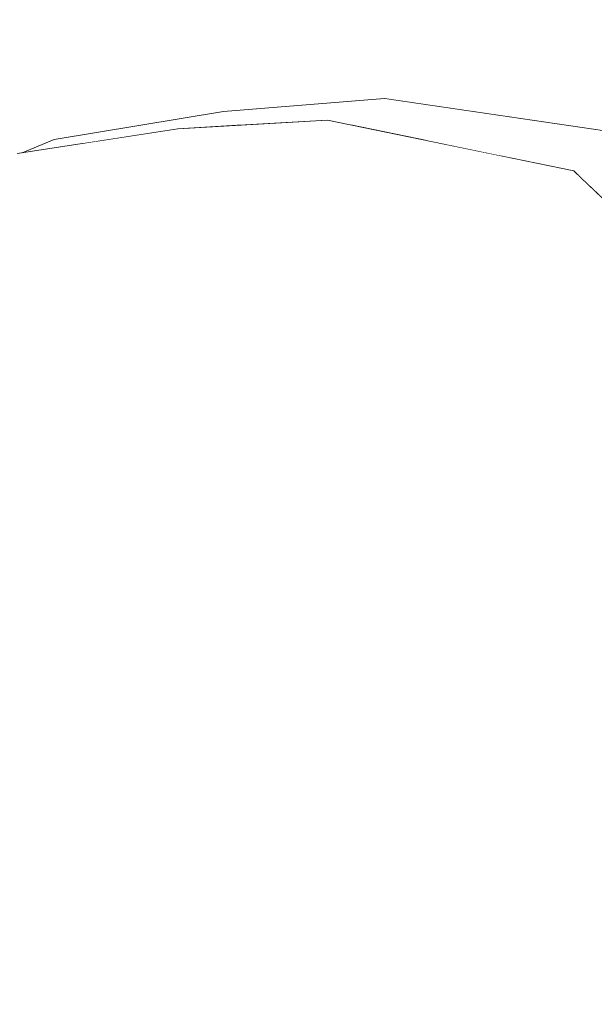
# Model space of a CAD drawing. Header units: millimetres. Extents: x 0 to 650, y -1 to 707.
# Tile 46 of 131: x 96.024 to 96.43, y 640.027 to 640.722. Entities that reach past the tile are written whole.
import ezdxf
from ezdxf.xclip import XClip

# ---------------------------------------------------------------- set-up
doc = ezdxf.new("R2010")
doc.units = ezdxf.units.MM
doc.header["$MEASUREMENT"] = 0
doc.header["$XCLIPFRAME"] = 0
doc.linetypes.add('Wipeout_Contour', pattern=[1000, 0, -1000])
doc.layers.add('Interior - Mobiliário .ARQ', color=7, linetype='Continuous')
doc.layers.add('Parede.ARQ', color=7, linetype='Continuous')

# ---------------------------------------------------------------- blocks, each defined once
blk = doc.blocks.new('Desenho_3_3', base_point=(252.30921, 622.83488))
at = {"color": 254, "linetype": 'Wipeout_Contour', "lineweight": 0, "ltscale": 49723.751362}
blk.add_wipeout([(94.54291, 671.13488), (94.54291, 640.4986), (94.5994, 640.51069), (94.79053, 640.52395), (95.14267, 640.49125), (95.36504, 640.45945), (95.42833, 640.48457), (95.58838, 640.44165), (95.60037, 640.41516), (95.60294, 640.4289), (95.61264, 640.45183), (95.66199, 640.5254), (95.77629, 640.57729), (95.79464, 640.58069), (95.84756, 640.60421), (95.93713, 640.61748), (95.9863, 640.61252), (96.02173, 640.62727), (96.04788, 640.63715), (96.16761, 640.65699), (96.28131, 640.66612), (96.47542, 640.63775), (96.54812, 640.5813), (96.59893, 640.57831), (96.66133, 640.53928), (96.75518, 640.53378), (96.92376, 640.47169), (96.96964, 640.42062), (97.09325, 640.30473), (97.12854, 640.23944), (97.26874, 640.05967), (97.2838, 640.00011), (97.34651, 639.75204), (97.35121, 639.73304), (97.38045, 639.45838), (97.38167, 639.25282), (97.36132, 639.19425), (97.35749, 639.1753), (97.33382, 639.04073), (97.32627, 639.01766), (97.32153, 639.00619), (97.24488, 638.75387), (97.12091, 638.43909), (97.11041, 638.42037), (97.02934, 638.31127), (97.0515, 638.29725), (97.24519, 638.12776), (97.24401, 638.06291), (97.39216, 637.63128), (97.50561, 637.49811), (97.54247, 637.34103), (97.60343, 637.26598), (97.63506, 637.07027), (98.22311, 636.55013), (98.29922, 636.33034), (98.66797, 635.44232), (98.49275, 634.86739), (98.07826, 634.46885), (97.73506, 634.22476), (97.71348, 634.20594), (97.6221, 634.14196), (97.17609, 633.73986), (97.23797, 633.41631), (97.34811, 632.8758), (97.5164, 631.92913), (97.56259, 631.61101), (97.58592, 631.45045), (97.55905, 631.14913), (97.25778, 631.19405), (97.24883, 631.14216), (97.26727, 631.11218), (97.535, 630.58021), (97.69062, 630.29609), (105.69579, 630.96292), (105.69579, 638.63488), (106.19579, 638.63488), (106.19579, 671.13488)], dxfattribs=at).dxf.layer = 'Parede.ARQ'
at = {"color": 254, "linetype": 'Wipeout_Contour', "lineweight": 0, "ltscale": 1943.011034}
blk.add_wipeout([(96.33914, 640.48182), (96.22332, 640.50272), (96.32954, 640.45784)], dxfattribs=at).dxf.layer = 'Interior - Mobiliário .ARQ'
at = {"color": 254, "linetype": 'Wipeout_Contour', "lineweight": 0, "ltscale": 1942.256122}
blk.add_wipeout([(95.99337, 640.16642), (96.07541, 640.05324), (96.09334, 640.15851)], dxfattribs=at).dxf.layer = 'Interior - Mobiliário .ARQ'
at = {"color": 254, "linetype": 'Wipeout_Contour', "lineweight": 0, "ltscale": 1942.012811}
blk.add_wipeout([(96.3553, 640.04469), (96.33666, 640.0307), (96.50667, 639.77631)], dxfattribs=at).dxf.layer = 'Interior - Mobiliário .ARQ'
at = {"color": 254, "linetype": 'Wipeout_Contour', "lineweight": 0, "ltscale": 1943.621503}
blk.add_wipeout([(96.18533, 640.58083), (96.0719, 640.57837), (96.22332, 640.50272)], dxfattribs=at).dxf.layer = 'Interior - Mobiliário .ARQ'
at = {"color": 254, "linetype": 'Wipeout_Contour', "lineweight": 0, "ltscale": 1943.309763}
blk.add_wipeout([(96.32954, 640.45784), (96.48291, 640.33664), (96.33914, 640.48182)], dxfattribs=at).dxf.layer = 'Interior - Mobiliário .ARQ'
at = {"color": 254, "linetype": 'Wipeout_Contour', "lineweight": 0, "ltscale": 1942.009306}
blk.add_wipeout([(95.99337, 640.16642), (95.9971, 640.12278), (96.07541, 640.05324)], dxfattribs=at).dxf.layer = 'Interior - Mobiliário .ARQ'
at = {"color": 254, "linetype": 'Wipeout_Contour', "lineweight": 0, "ltscale": 1940.989991}
blk.add_wipeout([(96.41093, 640.07952), (96.60577, 639.8196), (96.65267, 639.8362)], dxfattribs=at).dxf.layer = 'Interior - Mobiliário .ARQ'
at = {"color": 254, "linetype": 'Wipeout_Contour', "lineweight": 0, "ltscale": 1942.492317}
blk.add_wipeout([(96.48291, 640.33664), (96.53621, 640.35856), (96.33768, 640.56186)], dxfattribs=at).dxf.layer = 'Interior - Mobiliário .ARQ'
at = {"color": 254, "linetype": 'Wipeout_Contour', "lineweight": 0, "ltscale": 1943.295974}
blk.add_wipeout([(96.15423, 640.49448), (96.06718, 640.51247), (96.32533, 640.31262)], dxfattribs=at).dxf.layer = 'Interior - Mobiliário .ARQ'
at = {"color": 254, "linetype": 'Wipeout_Contour', "lineweight": 0, "ltscale": 1942.16545}
blk.add_wipeout([(96.65267, 639.8362), (96.48728, 640.06713), (96.41093, 640.07952)], dxfattribs=at).dxf.layer = 'Interior - Mobiliário .ARQ'
at = {"color": 254, "linetype": 'Wipeout_Contour', "lineweight": 0, "ltscale": 1941.575036}
blk.add_wipeout([(96.18839, 639.87865), (96.07541, 640.05324), (96.05206, 639.98099)], dxfattribs=at).dxf.layer = 'Interior - Mobiliário .ARQ'
at = {"color": 254, "linetype": 'Wipeout_Contour', "lineweight": 0, "ltscale": 1942.61434}
blk.add_wipeout([(96.20033, 640.49921), (96.22332, 640.50272), (96.0719, 640.57837)], dxfattribs=at).dxf.layer = 'Interior - Mobiliário .ARQ'
at = {"color": 254, "linetype": 'Wipeout_Contour', "lineweight": 0, "ltscale": 1942.684214}
blk.add_wipeout([(96.03062, 640.50053), (96.06718, 640.51247), (95.919, 640.57135)], dxfattribs=at).dxf.layer = 'Interior - Mobiliário .ARQ'
at = {"color": 254, "linetype": 'Wipeout_Contour', "lineweight": 0, "ltscale": 1943.23359}
blk.add_wipeout([(96.33768, 640.56186), (96.33914, 640.48182), (96.48291, 640.33664)], dxfattribs=at).dxf.layer = 'Interior - Mobiliário .ARQ'
at = {"color": 254, "linetype": 'Wipeout_Contour', "lineweight": 0, "ltscale": 1941.737521}
blk.add_wipeout([(95.94306, 640.35019), (96.11814, 640.17765), (96.12781, 640.19139)], dxfattribs=at).dxf.layer = 'Interior - Mobiliário .ARQ'
at = {"color": 254, "linetype": 'Wipeout_Contour', "lineweight": 0, "ltscale": 1943.805578}
blk.add_wipeout([(96.18764, 640.63414), (96.08545, 640.62861), (96.0719, 640.57837)], dxfattribs=at).dxf.layer = 'Interior - Mobiliário .ARQ'
at = {"color": 254, "linetype": 'Wipeout_Contour', "lineweight": 0, "ltscale": 1943.287163}
blk.add_wipeout([(95.919, 640.57135), (95.89077, 640.54907), (96.03062, 640.50053)], dxfattribs=at).dxf.layer = 'Interior - Mobiliário .ARQ'
at = {"color": 254, "linetype": 'Wipeout_Contour', "lineweight": 0, "ltscale": 1943.424262}
blk.add_wipeout([(96.15423, 640.49448), (96.28278, 640.44841), (96.20033, 640.49921)], dxfattribs=at).dxf.layer = 'Interior - Mobiliário .ARQ'
at = {"color": 254, "linetype": 'Wipeout_Contour', "lineweight": 0, "ltscale": 1942.854526}
blk.add_wipeout([(95.94306, 640.35019), (95.9365, 640.3417), (96.11814, 640.17765)], dxfattribs=at).dxf.layer = 'Interior - Mobiliário .ARQ'
at = {"color": 254, "linetype": 'Wipeout_Contour', "lineweight": 0, "ltscale": 1942.797795}
blk.add_wipeout([(96.0719, 640.57837), (96.18533, 640.58083), (96.18764, 640.63414)], dxfattribs=at).dxf.layer = 'Interior - Mobiliário .ARQ'
at = {"color": 254, "linetype": 'Wipeout_Contour', "lineweight": 0, "ltscale": 1943.139561}
blk.add_wipeout([(95.99277, 640.44758), (96.18929, 640.27487), (96.00798, 640.46768)], dxfattribs=at).dxf.layer = 'Interior - Mobiliário .ARQ'
at = {"color": 254, "linetype": 'Wipeout_Contour', "lineweight": 0, "ltscale": 1942.375846}
blk.add_wipeout([(96.12781, 640.19139), (96.11814, 640.17765), (96.25813, 639.95403)], dxfattribs=at).dxf.layer = 'Interior - Mobiliário .ARQ'
at = {"color": 254, "linetype": 'Wipeout_Contour', "lineweight": 0, "ltscale": 1943.453003}
blk.add_wipeout([(95.98294, 640.60295), (96.08545, 640.62861), (96.13519, 640.64475)], dxfattribs=at).dxf.layer = 'Interior - Mobiliário .ARQ'
at = {"color": 254, "linetype": 'Wipeout_Contour', "lineweight": 0, "ltscale": 1942.037554}
blk.add_wipeout([(96.00798, 640.46768), (96.18929, 640.27487), (96.20998, 640.28208)], dxfattribs=at).dxf.layer = 'Interior - Mobiliário .ARQ'
at = {"color": 254, "linetype": 'Wipeout_Contour', "lineweight": 0, "ltscale": 1941.167863}
blk.add_wipeout([(96.25813, 639.95403), (96.26992, 639.96339), (96.12781, 640.19139)], dxfattribs=at).dxf.layer = 'Interior - Mobiliário .ARQ'
at = {"color": 254, "linetype": 'Wipeout_Contour', "lineweight": 0, "ltscale": 1943.472665}
blk.add_wipeout([(96.13519, 640.64475), (96.02173, 640.62727), (95.98294, 640.60295)], dxfattribs=at).dxf.layer = 'Interior - Mobiliário .ARQ'
at = {"color": 254, "linetype": 'Wipeout_Contour', "lineweight": 0, "ltscale": 1941.235956}
blk.add_wipeout([(96.26992, 639.96339), (96.27133, 639.98088), (96.12145, 640.21263)], dxfattribs=at).dxf.layer = 'Interior - Mobiliário .ARQ'
at = {"color": 254, "linetype": 'Wipeout_Contour', "lineweight": 0, "ltscale": 1943.603188}
blk.add_wipeout([(96.18764, 640.63414), (96.24113, 640.65094), (96.13519, 640.64475)], dxfattribs=at).dxf.layer = 'Interior - Mobiliário .ARQ'
at = {"color": 254, "linetype": 'Wipeout_Contour', "lineweight": 0, "ltscale": 1943.078196}
blk.add_wipeout([(95.98294, 640.60295), (95.95589, 640.58592), (96.0719, 640.57837)], dxfattribs=at).dxf.layer = 'Interior - Mobiliário .ARQ'
at = {"color": 254, "linetype": 'Wipeout_Contour', "lineweight": 0, "ltscale": 1942.398861}
blk.add_wipeout([(96.12145, 640.21263), (96.12781, 640.19139), (96.26992, 639.96339)], dxfattribs=at).dxf.layer = 'Interior - Mobiliário .ARQ'
at = {"color": 254, "linetype": 'Wipeout_Contour', "lineweight": 0, "ltscale": 1943.27365}
blk.add_wipeout([(96.13519, 640.64475), (96.08545, 640.62861), (96.18764, 640.63414)], dxfattribs=at).dxf.layer = 'Interior - Mobiliário .ARQ'
at = {"color": 254, "linetype": 'Wipeout_Contour', "lineweight": 0, "ltscale": 1941.234388}
blk.add_wipeout([(96.18839, 639.87865), (96.23649, 639.94041), (96.09334, 640.15851)], dxfattribs=at).dxf.layer = 'Interior - Mobiliário .ARQ'
at = {"color": 254, "linetype": 'Wipeout_Contour', "lineweight": 0, "ltscale": 1943.226035}
blk.add_wipeout([(96.0719, 640.57837), (96.08545, 640.62861), (95.98294, 640.60295)], dxfattribs=at).dxf.layer = 'Interior - Mobiliário .ARQ'
at = {"color": 254, "linetype": 'Wipeout_Contour', "lineweight": 0, "ltscale": 1941.795816}
blk.add_wipeout([(96.09334, 640.15851), (96.07541, 640.05324), (96.18839, 639.87865)], dxfattribs=at).dxf.layer = 'Interior - Mobiliário .ARQ'
at = {"color": 254, "linetype": 'Wipeout_Contour', "lineweight": 0, "ltscale": 1941.132445}
blk.add_wipeout([(96.09334, 640.15851), (96.23649, 639.94041), (96.25813, 639.95403)], dxfattribs=at).dxf.layer = 'Interior - Mobiliário .ARQ'
at = {"color": 254, "linetype": 'Wipeout_Contour', "lineweight": 0, "ltscale": 1941.721195}
blk.add_wipeout([(96.07541, 640.05324), (95.97855, 640.03161), (96.05206, 639.98099)], dxfattribs=at).dxf.layer = 'Interior - Mobiliário .ARQ'
at = {"color": 254, "linetype": 'Wipeout_Contour', "lineweight": 0, "ltscale": 1942.29871}
blk.add_wipeout([(96.25813, 639.95403), (96.11814, 640.17765), (96.09334, 640.15851)], dxfattribs=at).dxf.layer = 'Interior - Mobiliário .ARQ'
at = {"color": 254, "linetype": 'Wipeout_Contour', "lineweight": 0, "ltscale": 1941.47912}
blk.add_wipeout([(95.97855, 640.03161), (96.07541, 640.05324), (95.9971, 640.12278)], dxfattribs=at).dxf.layer = 'Interior - Mobiliário .ARQ'
at = {"color": 254, "linetype": 'Wipeout_Contour', "lineweight": 0, "ltscale": 1942.690208}
blk.add_wipeout([(96.18929, 640.27487), (96.33666, 640.03069), (96.20998, 640.28208)], dxfattribs=at).dxf.layer = 'Interior - Mobiliário .ARQ'
at = {"color": 254, "linetype": 'Wipeout_Contour', "lineweight": 0, "ltscale": 1941.311607}
blk.add_wipeout([(95.97855, 640.03161), (95.97548, 639.9938), (96.05206, 639.98099)], dxfattribs=at).dxf.layer = 'Interior - Mobiliário .ARQ'
at = {"color": 254, "linetype": 'Wipeout_Contour', "lineweight": 0, "ltscale": 1941.473084}
blk.add_wipeout([(96.3553, 640.04469), (96.20998, 640.28208), (96.33666, 640.03069)], dxfattribs=at).dxf.layer = 'Interior - Mobiliário .ARQ'
at = {"color": 254, "linetype": 'Wipeout_Contour', "lineweight": 0, "ltscale": 1942.79722}
blk.add_wipeout([(96.32533, 640.31262), (96.24244, 640.30862), (96.41093, 640.07952)], dxfattribs=at).dxf.layer = 'Interior - Mobiliário .ARQ'
at = {"color": 254, "linetype": 'Wipeout_Contour', "lineweight": 0, "ltscale": 1941.667437}
blk.add_wipeout([(96.32533, 640.31262), (96.41093, 640.07952), (96.48728, 640.06713)], dxfattribs=at).dxf.layer = 'Interior - Mobiliário .ARQ'
at = {"color": 254, "linetype": 'Wipeout_Contour', "lineweight": 0, "ltscale": 1941.624522}
blk.add_wipeout([(96.53528, 640.07447), (96.32533, 640.31262), (96.48728, 640.06713)], dxfattribs=at).dxf.layer = 'Interior - Mobiliário .ARQ'
at = {"color": 254, "linetype": 'Wipeout_Contour', "lineweight": 0, "ltscale": 1942.814683}
blk.add_wipeout([(96.42569, 640.30361), (96.32533, 640.31262), (96.53528, 640.07447)], dxfattribs=at).dxf.layer = 'Interior - Mobiliário .ARQ'
at = {"color": 254, "linetype": 'Wipeout_Contour', "lineweight": 0, "ltscale": 1943.345282}
blk.add_wipeout([(96.03062, 640.50053), (96.32533, 640.31262), (96.06718, 640.51247)], dxfattribs=at).dxf.layer = 'Interior - Mobiliário .ARQ'
at = {"color": 254, "linetype": 'Wipeout_Contour', "lineweight": 0, "ltscale": 1941.644481}
blk.add_wipeout([(96.41093, 640.07952), (96.20998, 640.28208), (96.3553, 640.04469)], dxfattribs=at).dxf.layer = 'Interior - Mobiliário .ARQ'
at = {"color": 254, "linetype": 'Wipeout_Contour', "lineweight": 0, "ltscale": 1942.172119}
blk.add_wipeout([(96.32533, 640.31262), (96.03062, 640.50053), (96.24244, 640.30862)], dxfattribs=at).dxf.layer = 'Interior - Mobiliário .ARQ'
at = {"color": 254, "linetype": 'Wipeout_Contour', "lineweight": 0, "ltscale": 1942.70154}
blk.add_wipeout([(96.20998, 640.28208), (96.41093, 640.07952), (96.24244, 640.30862)], dxfattribs=at).dxf.layer = 'Interior - Mobiliário .ARQ'
at = {"color": 254, "linetype": 'Wipeout_Contour', "lineweight": 0, "ltscale": 1943.156989}
blk.add_wipeout([(96.03062, 640.50053), (96.00798, 640.46768), (96.20998, 640.28208)], dxfattribs=at).dxf.layer = 'Interior - Mobiliário .ARQ'
at = {"color": 254, "linetype": 'Wipeout_Contour', "lineweight": 0, "ltscale": 1942.448554}
blk.add_wipeout([(96.42569, 640.30361), (96.48291, 640.33664), (96.32954, 640.45784)], dxfattribs=at).dxf.layer = 'Interior - Mobiliário .ARQ'
at = {"color": 254, "linetype": 'Wipeout_Contour', "lineweight": 0, "ltscale": 1941.394484}
blk.add_wipeout([(96.33666, 640.0307), (96.16171, 640.27322), (96.31446, 640.02655)], dxfattribs=at).dxf.layer = 'Interior - Mobiliário .ARQ'
at = {"color": 254, "linetype": 'Wipeout_Contour', "lineweight": 0, "ltscale": 1942.205319}
blk.add_wipeout([(96.03062, 640.50053), (96.20998, 640.28208), (96.24244, 640.30862)], dxfattribs=at).dxf.layer = 'Interior - Mobiliário .ARQ'
at = {"color": 254, "linetype": 'Wipeout_Contour', "lineweight": 0, "ltscale": 1943.290525}
blk.add_wipeout([(96.32954, 640.45784), (96.28278, 640.44841), (96.42569, 640.30361)], dxfattribs=at).dxf.layer = 'Interior - Mobiliário .ARQ'
at = {"color": 254, "linetype": 'Wipeout_Contour', "lineweight": 0, "ltscale": 1942.693377}
blk.add_wipeout([(96.16171, 640.27322), (96.33666, 640.0307), (96.18929, 640.27487)], dxfattribs=at).dxf.layer = 'Interior - Mobiliário .ARQ'
at = {"color": 254, "linetype": 'Wipeout_Contour', "lineweight": 0, "ltscale": 1942.608052}
blk.add_wipeout([(96.03062, 640.50053), (95.89077, 640.54907), (95.88092, 640.50306)], dxfattribs=at).dxf.layer = 'Interior - Mobiliário .ARQ'
at = {"color": 254, "linetype": 'Wipeout_Contour', "lineweight": 0, "ltscale": 1942.370563}
blk.add_wipeout([(96.12145, 640.21263), (96.31446, 640.02655), (96.16171, 640.27322)], dxfattribs=at).dxf.layer = 'Interior - Mobiliário .ARQ'
at = {"color": 254, "linetype": 'Wipeout_Contour', "lineweight": 0, "ltscale": 1943.295359}
blk.add_wipeout([(95.88092, 640.50306), (96.00798, 640.46768), (96.03062, 640.50053)], dxfattribs=at).dxf.layer = 'Interior - Mobiliário .ARQ'
at = {"color": 254, "linetype": 'Wipeout_Contour', "lineweight": 0, "ltscale": 1943.159687}
blk.add_wipeout([(95.99277, 640.44758), (95.96619, 640.44122), (96.16171, 640.27322)], dxfattribs=at).dxf.layer = 'Interior - Mobiliário .ARQ'
at = {"color": 254, "linetype": 'Wipeout_Contour', "lineweight": 0, "ltscale": 1941.462236}
blk.add_wipeout([(96.12145, 640.21263), (96.27133, 639.98088), (96.31446, 640.02655)], dxfattribs=at).dxf.layer = 'Interior - Mobiliário .ARQ'
at = {"color": 254, "linetype": 'Wipeout_Contour', "lineweight": 0, "ltscale": 1941.977478}
blk.add_wipeout([(95.99277, 640.44758), (96.16171, 640.27322), (96.18929, 640.27487)], dxfattribs=at).dxf.layer = 'Interior - Mobiliário .ARQ'
at = {"color": 254, "linetype": 'Wipeout_Contour', "lineweight": 0, "ltscale": 1942.023397}
blk.add_wipeout([(96.50667, 639.77631), (96.33666, 640.0307), (96.31446, 640.02655)], dxfattribs=at).dxf.layer = 'Interior - Mobiliário .ARQ'
at = {"color": 254, "linetype": 'Wipeout_Contour', "lineweight": 0, "ltscale": 1942.732132}
blk.add_wipeout([(95.92906, 640.37093), (96.12145, 640.21263), (95.96619, 640.44122)], dxfattribs=at).dxf.layer = 'Interior - Mobiliário .ARQ'
at = {"color": 254, "linetype": 'Wipeout_Contour', "lineweight": 0, "ltscale": 1942.032062}
blk.add_wipeout([(96.60577, 639.8196), (96.41093, 640.07952), (96.3553, 640.04469)], dxfattribs=at).dxf.layer = 'Interior - Mobiliário .ARQ'
at = {"color": 254, "linetype": 'Wipeout_Contour', "lineweight": 0, "ltscale": 1942.158074}
blk.add_wipeout([(95.96619, 640.44122), (96.12145, 640.21263), (96.16171, 640.27322)], dxfattribs=at).dxf.layer = 'Interior - Mobiliário .ARQ'
at = {"color": 254, "linetype": 'Wipeout_Contour', "lineweight": 0, "ltscale": 1940.99263}
blk.add_wipeout([(96.3553, 640.04469), (96.50667, 639.77631), (96.60577, 639.8196)], dxfattribs=at).dxf.layer = 'Interior - Mobiliário .ARQ'
at = {"color": 254, "linetype": 'Wipeout_Contour', "lineweight": 0, "ltscale": 1943.100753}
blk.add_wipeout([(96.28278, 640.44841), (96.15423, 640.49448), (96.42569, 640.30361)], dxfattribs=at).dxf.layer = 'Interior - Mobiliário .ARQ'
at = {"color": 254, "linetype": 'Wipeout_Contour', "lineweight": 0, "ltscale": 1942.564667}
blk.add_wipeout([(95.92125, 640.32745), (95.89821, 640.28971), (96.09334, 640.15851)], dxfattribs=at).dxf.layer = 'Interior - Mobiliário .ARQ'
at = {"color": 254, "linetype": 'Wipeout_Contour', "lineweight": 0, "ltscale": 1942.245973}
blk.add_wipeout([(96.42569, 640.30361), (96.15423, 640.49448), (96.32533, 640.31262)], dxfattribs=at).dxf.layer = 'Interior - Mobiliário .ARQ'
at = {"color": 254, "linetype": 'Wipeout_Contour', "lineweight": 0, "ltscale": 1941.652781}
blk.add_wipeout([(96.09334, 640.15851), (95.89821, 640.28971), (95.99337, 640.16642)], dxfattribs=at).dxf.layer = 'Interior - Mobiliário .ARQ'
at = {"color": 254, "linetype": 'Wipeout_Contour', "lineweight": 0, "ltscale": 1942.683563}
blk.add_wipeout([(96.35872, 640.60081), (96.56188, 640.40123), (96.61829, 640.42198)], dxfattribs=at).dxf.layer = 'Interior - Mobiliário .ARQ'
at = {"color": 254, "linetype": 'Wipeout_Contour', "lineweight": 0, "ltscale": 1943.447055}
blk.add_wipeout([(96.33768, 640.56186), (96.18533, 640.58082), (96.33914, 640.48182)], dxfattribs=at).dxf.layer = 'Interior - Mobiliário .ARQ'
at = {"color": 254, "linetype": 'Wipeout_Contour', "lineweight": 0, "ltscale": 1943.580378}
blk.add_wipeout([(96.15423, 640.49448), (96.01588, 640.56848), (95.919, 640.57135)], dxfattribs=at).dxf.layer = 'Interior - Mobiliário .ARQ'
at = {"color": 254, "linetype": 'Wipeout_Contour', "lineweight": 0, "ltscale": 1941.727508}
blk.add_wipeout([(95.9365, 640.3417), (96.09334, 640.15851), (96.11814, 640.17765)], dxfattribs=at).dxf.layer = 'Interior - Mobiliário .ARQ'
at = {"color": 254, "linetype": 'Wipeout_Contour', "lineweight": 0, "ltscale": 1942.768144}
blk.add_wipeout([(96.42569, 640.30361), (96.53528, 640.07447), (96.48291, 640.33664)], dxfattribs=at).dxf.layer = 'Interior - Mobiliário .ARQ'
at = {"color": 254, "linetype": 'Wipeout_Contour', "lineweight": 0, "ltscale": 1943.770738}
blk.add_wipeout([(96.61829, 640.42198), (96.4151, 640.61497), (96.35872, 640.60081)], dxfattribs=at).dxf.layer = 'Interior - Mobiliário .ARQ'
at = {"color": 254, "linetype": 'Wipeout_Contour', "lineweight": 0, "ltscale": 1942.89123}
blk.add_wipeout([(96.18533, 640.58082), (96.22332, 640.50272), (96.33914, 640.48182)], dxfattribs=at).dxf.layer = 'Interior - Mobiliário .ARQ'
at = {"color": 254, "linetype": 'Wipeout_Contour', "lineweight": 0, "ltscale": 1942.779544}
blk.add_wipeout([(95.919, 640.57135), (96.06718, 640.51247), (96.15423, 640.49448)], dxfattribs=at).dxf.layer = 'Interior - Mobiliário .ARQ'
at = {"color": 254, "linetype": 'Wipeout_Contour', "lineweight": 0, "ltscale": 1942.770076}
blk.add_wipeout([(95.9365, 640.3417), (95.92125, 640.32745), (96.09334, 640.15851)], dxfattribs=at).dxf.layer = 'Interior - Mobiliário .ARQ'
at = {"color": 254, "linetype": 'Wipeout_Contour', "lineweight": 0, "ltscale": 1943.235672}
blk.add_wipeout([(96.4151, 640.61497), (96.24113, 640.65094), (96.35872, 640.60081)], dxfattribs=at).dxf.layer = 'Interior - Mobiliário .ARQ'
at = {"color": 254, "linetype": 'Wipeout_Contour', "lineweight": 0, "ltscale": 1943.482663}
blk.add_wipeout([(96.22332, 640.50272), (96.20033, 640.49921), (96.28278, 640.44841)], dxfattribs=at).dxf.layer = 'Interior - Mobiliário .ARQ'
at = {"color": 254, "linetype": 'Wipeout_Contour', "lineweight": 0, "ltscale": 1941.826261}
blk.add_wipeout([(95.92906, 640.37093), (96.12781, 640.19139), (96.12145, 640.21263)], dxfattribs=at).dxf.layer = 'Interior - Mobiliário .ARQ'
at = {"color": 254, "linetype": 'Wipeout_Contour', "lineweight": 0, "ltscale": 1943.652949}
blk.add_wipeout([(96.24113, 640.65094), (96.18764, 640.63414), (96.35872, 640.60081)], dxfattribs=at).dxf.layer = 'Interior - Mobiliário .ARQ'
at = {"color": 254, "linetype": 'Wipeout_Contour', "lineweight": 0, "ltscale": 2591.24109}
blk.add_wipeout([(96.36268, 640.62581), (96.4151, 640.61497), (96.48786, 640.60521), (96.47543, 640.63775)], dxfattribs=at).dxf.layer = 'Interior - Mobiliário .ARQ'
at = {"color": 254, "linetype": 'Wipeout_Contour', "lineweight": 0, "ltscale": 1943.550875}
blk.add_wipeout([(96.20033, 640.49921), (96.0719, 640.57837), (96.01588, 640.56848)], dxfattribs=at).dxf.layer = 'Interior - Mobiliário .ARQ'
at = {"color": 254, "linetype": 'Wipeout_Contour', "lineweight": 0, "ltscale": 1942.665967}
blk.add_wipeout([(96.32954, 640.45784), (96.22332, 640.50272), (96.28278, 640.44841)], dxfattribs=at).dxf.layer = 'Interior - Mobiliário .ARQ'
at = {"color": 254, "linetype": 'Wipeout_Contour', "lineweight": 0, "ltscale": 1942.826624}
blk.add_wipeout([(95.92906, 640.37093), (95.94306, 640.35019), (96.12781, 640.19139)], dxfattribs=at).dxf.layer = 'Interior - Mobiliário .ARQ'
at = {"color": 254, "linetype": 'Wipeout_Contour', "lineweight": 0, "ltscale": 1942.611718}
blk.add_wipeout([(96.01588, 640.56848), (96.15423, 640.49448), (96.20033, 640.49921)], dxfattribs=at).dxf.layer = 'Interior - Mobiliário .ARQ'
at = {"color": 254, "linetype": 'Wipeout_Contour', "lineweight": 0, "ltscale": 1943.266283}
blk.add_wipeout([(96.35872, 640.60081), (96.18533, 640.58082), (96.33768, 640.56186)], dxfattribs=at).dxf.layer = 'Interior - Mobiliário .ARQ'
at = {"color": 254, "linetype": 'Wipeout_Contour', "lineweight": 0, "ltscale": 1943.264208}
blk.add_wipeout([(96.01588, 640.56848), (96.0719, 640.57837), (95.95589, 640.58592)], dxfattribs=at).dxf.layer = 'Interior - Mobiliário .ARQ'
at = {"color": 254, "linetype": 'Wipeout_Contour', "lineweight": 0, "ltscale": 1943.333255}
blk.add_wipeout([(96.18533, 640.58083), (96.35872, 640.60081), (96.18764, 640.63414)], dxfattribs=at).dxf.layer = 'Interior - Mobiliário .ARQ'
at = {"color": 254, "linetype": 'Wipeout_Contour', "lineweight": 0, "ltscale": 1942.656418}
blk.add_wipeout([(96.33768, 640.56186), (96.53621, 640.35856), (96.56188, 640.40123)], dxfattribs=at).dxf.layer = 'Interior - Mobiliário .ARQ'
at = {"color": 254, "linetype": 'Wipeout_Contour', "lineweight": 0, "ltscale": 2591.022194}
blk.add_wipeout([(96.28145, 640.6661), (96.31075, 640.63655), (96.36268, 640.62581), (96.47543, 640.63775)], dxfattribs=at).dxf.layer = 'Interior - Mobiliário .ARQ'
at = {"color": 254, "linetype": 'Wipeout_Contour', "lineweight": 0, "ltscale": 1943.575775}
blk.add_wipeout([(96.56188, 640.40123), (96.35872, 640.60081), (96.33768, 640.56186)], dxfattribs=at).dxf.layer = 'Interior - Mobiliário .ARQ'
at = {"color": 254, "linetype": 'Wipeout_Contour', "lineweight": 0, "ltscale": 3238.41696}
blk.add_wipeout([(96.28131, 640.66612), (96.16761, 640.65699), (96.17943, 640.64734), (96.24113, 640.65094), (96.25783, 640.64749)], dxfattribs=at).dxf.layer = 'Interior - Mobiliário .ARQ'
at = {"color": 254, "linetype": 'Wipeout_Contour', "lineweight": 0, "ltscale": 1943.558685}
blk.add_wipeout([(96.41782, 640.61239), (96.43448, 640.59656), (96.48786, 640.60521)], dxfattribs=at).dxf.layer = 'Interior - Mobiliário .ARQ'
at = {"layer": 'Interior - Mobiliário .ARQ', "color": 7, "linetype": 'Continuous', "lineweight": 0}
blk.add_line((96.4151, 640.61497), (96.61829, 640.42198), dxfattribs=at)
at = {"color": 254, "linetype": 'Wipeout_Contour', "lineweight": 0, "ltscale": 1943.414834}
blk.add_wipeout([(96.28131, 640.66612), (96.25783, 640.64749), (96.31075, 640.63655)], dxfattribs=at).dxf.layer = 'Interior - Mobiliário .ARQ'
at = {"color": 254, "linetype": 'Wipeout_Contour', "lineweight": 0, "ltscale": 3238.685772}
blk.add_wipeout([(96.16761, 640.65699), (96.04788, 640.63715), (96.06883, 640.63453), (96.13519, 640.64475), (96.17943, 640.64734)], dxfattribs=at).dxf.layer = 'Interior - Mobiliário .ARQ'
at = {"layer": 'Interior - Mobiliário .ARQ', "color": 7, "linetype": 'Continuous', "lineweight": 0}
for p, q in [((96.28131, 640.66612), (96.16761, 640.65699)), ((96.47543, 640.63775), (96.28131, 640.66612)), ((96.16761, 640.65699), (96.04788, 640.63715)), ((96.24113, 640.65094), (96.13519, 640.64475)), ((96.24113, 640.65094), (96.4151, 640.61497)), ((96.13519, 640.64475), (96.02173, 640.62727)), ((96.04788, 640.63715), (96.02537, 640.62783))]:
    blk.add_line(p, q, dxfattribs=at)

msp = doc.modelspace()

# ---------------------------------------------------------------- block references
at = {"color": 7, "linetype": 'Continuous', "lineweight": 0}
ref = msp.add_blockref('Desenho_3_3', (252.30921, 622.83488), dxfattribs=at)
XClip(ref).set_block_clipping_path([(94.5429147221, 610.0813537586), (504.066260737, 688.4753035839)])

doc.saveas('drawing.dxf')
